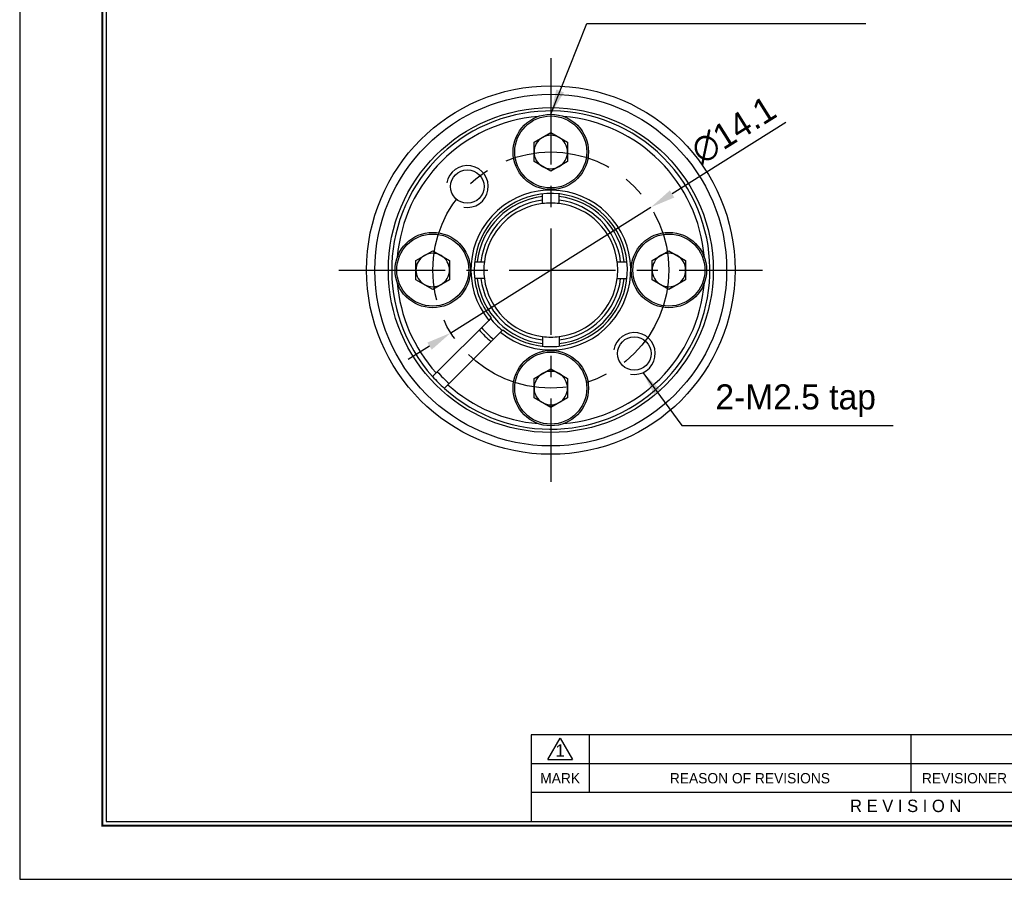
# Model space of a CAD drawing. Header units: millimetres. Extents: x 0 to 146, y 0 to 103.
# Tile 1 of 9: x 0 to 59, y 0 to 51. Entities that reach past the tile are written whole.
import ezdxf
from ezdxf.enums import TextEntityAlignment as Align

# ---------------------------------------------------------------- set-up
doc = ezdxf.new("R2010")
doc.units = ezdxf.units.MM
doc.linetypes.add('CENTER', pattern=[50.8, 31.75, -6.35, 6.35, -6.35])
doc.layers.get('DEFPOINTS').update_dxf_attribs({"linetype": 'CONTINUOUS'})
for name, color, linetype in [('center', 1, 'CENTER'), ('L1', 7, 'CONTINUOUS'), ('OUTLINE', 7, 'CONTINUOUS'), ('thread', 5, 'CONTINUOUS')]:
    doc.layers.add(name, color=color, linetype=linetype)
doc.dimstyles.get("Standard").update_dxf_attribs({"dimtxt": 1.5, "dimasz": 1.5, "dimexe": 0.5, "dimexo": 0, "dimgap": 0.5, "dimtad": 1, "dimdec": 3, "dimzin": 11, "dimdsep": 46, "dimtxsty": 'Standard', "dimcen": 0, "dimclrd": 5, "dimclre": 5, "dimclrt": 3, "dimadec": 0, "dimazin": 0, "dimtfac": 0.6, "dimtdec": 3, "dimtmove": 0, "dimatfit": 3, "dimfxl": 0, "dimtolj": 1, "dimtzin": 11, "dimarcsym": 0})

# ---------------------------------------------------------------- blocks, each defined once
blk = doc.blocks.new('표제란')
at = {"layer": 'L1', "color": 0}
for p, q in [((0, 210), (0, 0)), ((0, 0), (297, 0))]:
    blk.add_line(p, q, dxfattribs=at)
at = {"layer": 'L1'}
for p, q in [((160, 17.5), (62, 17.5)), ((62, 17.5), (62, 7)), ((64, 14.51), (65.5, 17.1)), ((65.5, 17.1), (67, 14.51)), ((69, 17.5), (69, 10.5)), ((108, 17.5), (108, 10.5)), ((64, 14.51), (67, 14.51)), ((147, 14), (62, 14)), ((147, 10.5), (62, 10.5))]:
    blk.add_line(p, q, dxfattribs=at)
at = {"layer": 'L1', "const_width": 0.25}
blk.add_lwpolyline([(290.5, 6.5), (290.5, 203.5), (10, 203.5), (10, 6.5)], close=True, dxfattribs=at)
at = {"layer": 'L1'}
blk.add_lwpolyline([(290, 7), (290, 203), (10.5, 203), (10.5, 7)], close=True, dxfattribs=at)
for s, height, p in [('1', 1.5, (65.5, 15.61)), ('MARK', 1.25, (65.5, 12.25)), ('REASON OF REVISIONS', 1.25, (88.5, 12.25)), ('REVISIONER', 1.25, (114.5, 12.25)), ('R E V I S I O N', 1.5, (107.38, 8.9))]:
    blk.add_text(s, height=height, dxfattribs=at).set_placement(p, align=Align.MIDDLE_CENTER)
for tag, p in [('필렛', (179.25, 10.9)), ('모따기', (179.25, 8.3))]:
    blk.add_attdef(tag, text='', height=1.15, dxfattribs=at).set_placement(p, align=Align.MIDDLE_LEFT)
at = {"layer": 'OUTLINE', "ltscale": 0.5}
for tag, p, height in [('TITLE', (237.17, 24.41), 2.5), ('도번', (251.18, 15.64), 2.5), ('SCALE', (253.78, 9.55), 1.2), ('DATE', (277.02, 9.51), 1.2)]:
    blk.add_attdef(tag, p, '', height=height, dxfattribs=at)
blk = doc.blocks.new('*D10')
at = {"layer": 'DEFPOINTS', "color": 0}
for p in [(37.686, 40.12), (25.741, 32.628)]:
    blk.add_point(p, dxfattribs=at)
at = {"layer": 'OUTLINE', "color": 5, "lineweight": -2}
for p, q in [((45.748, 45.177), (38.956, 40.917)), ((25.741, 32.628), (37.686, 40.12)), ((24.47, 31.831), (23.199, 31.034))]:
    blk.add_line(p, q, dxfattribs=at)
at = {"layer": 'OUTLINE', "color": 5}
for points in [[(38.823, 41.129), (39.089, 40.705), (37.686, 40.12)], [(24.337, 32.042), (24.603, 31.619), (25.741, 32.628)]]:
    blk.add_solid(points, dxfattribs=at)
at = {"layer": 'OUTLINE', "color": 3, "insert": (42.633, 44.723), "char_height": 1.5, "attachment_point": 5, "rotation": 32.09788}
blk.add_mtext('\\A1;∅14.1', dxfattribs=at)

msp = doc.modelspace()

# ---------------------------------------------------------------- linework, layer by layer
at = {"layer": 'center', "ltscale": 0.2}
for p, q in [((31.7132, 49.0238), (31.7132, 23.7238)), ((19.0632, 36.3738), (44.3632, 36.3738))]:
    msp.add_line(p, q, dxfattribs=at)
msp.add_circle((31.7132, 36.3738), 7.05, dxfattribs=at)
at = {"layer": 'OUTLINE'}
for p, q in [((30.7132, 44.0012), (31.7132, 44.5785)), ((31.7132, 44.5785), (32.7132, 44.0012)), ((30.7132, 42.8465), (30.7132, 44.0012)), ((32.7132, 44.0012), (32.7132, 42.8465)), ((31.7132, 42.2691), (30.7132, 42.8465)), ((32.7132, 42.8465), (31.7132, 42.2691)), ((31.2132, 40.544), (31.2132, 40.7638)), ((32.2132, 40.544), (32.2132, 40.7638)), ((23.6632, 36.9512), (24.6632, 37.5285)), ((24.6632, 37.5285), (25.6632, 36.9512)), ((37.7632, 36.9512), (38.7632, 37.5285)), ((38.7632, 37.5285), (39.7632, 36.9512)), ((23.6632, 35.7965), (23.6632, 36.9512)), ((25.6632, 36.9512), (25.6632, 35.7965)), ((27.3233, 36.8738), (27.5431, 36.8738)), ((35.8834, 36.8738), (36.1032, 36.8738)), ((37.7632, 35.7965), (37.7632, 36.9512)), ((39.7632, 36.9512), (39.7632, 35.7965)), ((27.5431, 35.8738), (27.3233, 35.8738)), ((35.8834, 35.8738), (36.1032, 35.8738)), ((24.6632, 35.2191), (23.6632, 35.7965)), ((25.6632, 35.7965), (24.6632, 35.2191)), ((38.7632, 35.2191), (37.7632, 35.7965)), ((39.7632, 35.7965), (38.7632, 35.2191)), ((28.0038, 33.3715), (24.8639, 30.2316)), ((28.7109, 32.6644), (25.571, 29.5245)), ((31.2132, 32.2037), (31.2132, 31.9839)), ((32.2132, 32.2037), (32.2132, 31.9839)), ((30.7132, 29.9012), (31.7132, 30.4785)), ((31.7132, 30.4785), (32.7132, 29.9012)), ((30.7132, 28.7465), (30.7132, 29.9012)), ((32.7132, 29.9012), (32.7132, 28.7465)), ((31.7132, 28.1691), (30.7132, 28.7465)), ((32.7132, 28.7465), (31.7132, 28.1691))]:
    msp.add_line(p, q, dxfattribs=at)
for centre, radius in [((31.7132, 36.3738), 11), ((31.7132, 36.3738), 10.5), ((31.7132, 36.3738), 9.7), ((31.7132, 43.4238), 2.25), ((31.7132, 43.4238), 2.15), ((26.7281, 41.3589), 1), ((24.6632, 36.3738), 2.25), ((24.6632, 36.3738), 2.15), ((38.7632, 36.3738), 2.25), ((38.7632, 36.3738), 2.15), ((36.6983, 31.3887), 1), ((31.7132, 29.3238), 2.25), ((31.7132, 29.3238), 2.15)]:
    msp.add_circle(centre, radius, dxfattribs=at)
for centre, radius, start, end in [((31.7132, 36.3738), 9.5, 228.016961, 221.983039), ((31.7132, 36.3738), 9.2, 94.720449, 175.279551), ((31.7132, 36.3738), 9.2, 4.720449, 85.279551), ((31.7132, 43.4238), 1, 120, 180), ((31.7132, 43.4238), 1, 60, 120), ((31.7132, 43.4238), 1, 0, 60), ((31.7132, 43.4238), 1, 180, 240), ((31.7132, 43.4238), 1, 300, 0), ((31.7132, 43.4238), 1, 240, 300), ((31.7132, 36.3738), 4.7722, 231.014138, 218.985862), ((31.7132, 36.3738), 4.5722, 231.272414, 180), ((31.7132, 36.3738), 4.4183, 96.497788, 173.502212), ((31.7132, 36.3738), 4.4183, 6.497788, 83.502212), ((31.7132, 36.3738), 4.2, 96.837141, 173.162859), ((31.7132, 36.3738), 4, 97.180756, 172.819244), ((31.7132, 36.3738), 4, 82.819244, 97.180756), ((31.7132, 36.3738), 4.2, 6.837141, 83.162859), ((31.7132, 36.3738), 4, 7.180756, 82.819244), ((24.6632, 36.3738), 1, 120, 180), ((24.6632, 36.3738), 1, 60, 120), ((24.6632, 36.3738), 1, 0, 60), ((38.7632, 36.3738), 1, 120, 180), ((38.7632, 36.3738), 1, 60, 120), ((38.7632, 36.3738), 1, 0, 60), ((31.7132, 36.3738), 4, 172.819244, 187.180756), ((31.7132, 36.3738), 4, 352.819244, 7.180756), ((24.6632, 36.3738), 1, 180, 240), ((24.6632, 36.3738), 1, 300, 0), ((31.7132, 36.3738), 4.5722, 180, 218.725936), ((31.7132, 36.3738), 4.4183, 186.497788, 263.502212), ((31.7132, 36.3738), 4.2, 186.837141, 263.162859), ((31.7132, 36.3738), 4, 187.180756, 262.819244), ((31.7132, 36.3738), 4.4183, 276.497788, 353.502212), ((31.7132, 36.3738), 4.2, 276.837141, 353.162859), ((31.7132, 36.3738), 4, 277.180756, 352.819244), ((38.7632, 36.3738), 1, 180, 240), ((38.7632, 36.3738), 1, 300, 0), ((31.7132, 36.3738), 9.2, 184.720449, 221.884564), ((24.6632, 36.3738), 1, 240, 300), ((31.7132, 36.3738), 9.2, 274.720449, 355.279551), ((38.7632, 36.3738), 1, 240, 300), ((31.7132, 36.3738), 5.37, 219.657482, 230.342518), ((31.7132, 36.3738), 4.6174, 218.76624, 231.223813), ((31.7132, 36.3738), 5.57, 219.849842, 230.150158), ((31.7132, 36.3738), 4, 262.819244, 277.180756), ((31.7132, 36.3738), 9.5, 221.983039, 228.016961), ((31.7132, 36.3738), 9.1, 221.850294, 228.149706), ((31.7132, 29.3238), 1, 120, 180), ((31.7132, 29.3238), 1, 60, 120), ((31.7132, 29.3238), 1, 0, 60), ((31.7132, 36.3738), 9.2, 228.115436, 265.279551), ((31.7132, 29.3238), 1, 180, 240), ((31.7132, 29.3238), 1, 300, 0), ((31.7132, 29.3238), 1, 240, 300)]:
    msp.add_arc(centre, radius, start, end, dxfattribs=at)
for points, knots in [([(31.2132, 40.7638), (31.2132, 40.7742), (31.2132, 40.8073), (31.2132, 40.8599), (31.2132, 40.9029), (31.2132, 40.9165), (31.2132, 40.9183)], [0, 0, 0, 0, 0.1755084, 0.5597238, 0.9430585, 1, 1, 1, 1]), ([(32.2132, 40.7638), (32.2132, 40.7741), (32.2132, 40.8071), (32.2132, 40.8594), (32.2132, 40.8914), (32.2132, 40.9063)], [0, 0, 0, 0, 0.19574703, 0.62426783, 1, 1, 1, 1]), ([(31.2132, 40.3425), (31.2132, 40.3425), (31.2132, 40.3644), (31.2132, 40.4393), (31.2132, 40.4917), (31.2132, 40.544)], [0, 0, 0, 0, 0.5, 0.5, 1, 1, 1, 1]), ([(32.2132, 40.3425), (32.2132, 40.3425), (32.2132, 40.3644), (32.2132, 40.4393), (32.2132, 40.4917), (32.2132, 40.544)], [0, 0, 0, 0, 0.5, 0.5, 1, 1, 1, 1]), ([(27.1776, 36.8738), (27.1822, 36.8738), (27.2006, 36.8738), (27.2491, 36.8738), (27.2958, 36.8738), (27.3208, 36.8738), (27.3233, 36.8738)], [0, 0, 0, 0, 0.13604995, 0.54425141, 0.95487792, 1, 1, 1, 1]), ([(27.5431, 36.8738), (27.5957, 36.8738), (27.6477, 36.8738), (27.7228, 36.8738), (27.7446, 36.8738), (27.7446, 36.8738)], [0, 0, 0, 0, 0.5, 0.5, 1, 1, 1, 1]), ([(35.6819, 36.8738), (35.6819, 36.8738), (35.7035, 36.8738), (35.7787, 36.8738), (35.831, 36.8738), (35.8834, 36.8738)], [0, 0, 0, 0, 0.5, 0.5, 1, 1, 1, 1]), ([(36.1032, 36.8738), (36.1072, 36.8738), (36.1338, 36.8738), (36.1824, 36.8738), (36.2276, 36.8738), (36.2457, 36.8738), (36.2491, 36.8738)], [0, 0, 0, 0, 0.0731812, 0.4891399, 0.904611, 1, 1, 1, 1]), ([(27.3233, 35.8738), (27.3074, 35.8738), (27.2688, 35.8738), (27.2163, 35.8738), (27.1894, 35.8738), (27.1783, 35.8738)], [0, 0, 0, 0, 0.2926318, 0.7085832, 1, 1, 1, 1]), ([(27.7446, 35.8738), (27.7446, 35.8738), (27.7226, 35.8738), (27.648, 35.8738), (27.5958, 35.8738), (27.5431, 35.8738)], [0, 0, 0, 0, 0.5, 0.5, 1, 1, 1, 1]), ([(35.6819, 35.8738), (35.6819, 35.8738), (35.7037, 35.8738), (35.7784, 35.8738), (35.8311, 35.8738), (35.8834, 35.8738)], [0, 0, 0, 0, 0.5, 0.5, 1, 1, 1, 1]), ([(36.1032, 35.8738), (36.1087, 35.8738), (36.137, 35.8738), (36.1866, 35.8738), (36.2299, 35.8738), (36.2464, 35.8738), (36.2484, 35.8738)], [0, 0, 0, 0, 0.1025976, 0.5217844, 0.9403618, 1, 1, 1, 1]), ([(28.1454, 33.5131), (28.1492, 33.5169), (28.1354, 33.5031), (28.0824, 33.4501), (28.0435, 33.4112), (28.0038, 33.3715)], [0, 0, 0, 0, 0.5, 0.5, 1, 1, 1, 1]), ([(28.8525, 32.806), (28.8563, 32.8098), (28.8425, 32.796), (28.7895, 32.743), (28.7506, 32.7041), (28.7109, 32.6644)], [0, 0, 0, 0, 0.5, 0.5, 1, 1, 1, 1]), ([(31.2132, 32.4052), (31.2132, 32.4052), (31.2132, 32.3834), (31.2132, 32.3087), (31.2132, 32.256), (31.2132, 32.2037)], [0, 0, 0, 0, 0.5, 0.5, 1, 1, 1, 1]), ([(32.2132, 32.4052), (32.2132, 32.4052), (32.2132, 32.3834), (32.2132, 32.3087), (32.2132, 32.256), (32.2132, 32.2037)], [0, 0, 0, 0, 0.5, 0.5, 1, 1, 1, 1]), ([(31.2132, 31.9839), (31.2132, 31.9783), (31.2132, 31.9501), (31.2132, 31.9002), (31.2132, 31.8538), (31.2132, 31.8349), (31.2132, 31.8301)], [0, 0, 0, 0, 0.09488597, 0.48256494, 0.86968028, 1, 1, 1, 1]), ([(32.2132, 31.9839), (32.2132, 31.9783), (32.2132, 31.9501), (32.2132, 31.9005), (32.2132, 31.8582), (32.2132, 31.8425), (32.2132, 31.8413)], [0, 0, 0, 0, 0.1052669, 0.5353597, 0.9648271, 1, 1, 1, 1]), ([(24.8639, 30.2316), (24.8086, 30.1763), (24.7535, 30.1212), (24.6741, 30.0418), (24.6515, 30.0192), (24.6515, 30.0192)], [0, 0, 0, 0, 0.5, 0.5, 1, 1, 1, 1]), ([(25.571, 29.5245), (25.5157, 29.4692), (25.4606, 29.4141), (25.3812, 29.3347), (25.3586, 29.3121), (25.3586, 29.3121)], [0, 0, 0, 0, 0.5, 0.5, 1, 1, 1, 1])]:
    msp.add_open_spline(points, degree=3, knots=knots, dxfattribs=at)
at = {"layer": 'thread'}
for centre in [(26.7281, 41.3589), (36.6983, 31.3887)]:
    msp.add_arc(centre, 1.25, 260, 170, dxfattribs=at)

# ---------------------------------------------------------------- block references
at = {"layer": 'OUTLINE', "xscale": 0.49268736, "yscale": 0.49268736, "zscale": 0.49268736}
msp.add_blockref('표제란', (0, 0), dxfattribs=at)

# ---------------------------------------------------------------- texts
at = {"layer": 'OUTLINE', "color": 3, "insert": (41.5384, 27.5982), "char_height": 1.5, "attachment_point": 7}
msp.add_mtext('\\A1;2-M2.5 tap', dxfattribs=at)

# ---------------------------------------------------------------- dimensions: what is measured, and where the dimension line sits
at = {"layer": 'OUTLINE'}
dim = msp.add_diameter_dim_2p(p1=(25.7409, 32.6277), p2=(37.6856, 40.12), dimstyle='Standard', dxfattribs=at)
dim.commit()
dim.dimension.update_dxf_attribs({"geometry": '*D10', "text_midpoint": (43.3079, 43.6465), "dimtype": 163})

# ---------------------------------------------------------------- leaders
at = {"layer": 'OUTLINE', "annotation_type": 0, "has_hookline": 1, "hookline_direction": 0}
for points, text_width in [([(31.7132, 45.6738), (33.8683, 51.0843), (35.3683, 51.0843)], 14.6465), ([(37.2134, 30.2498), (39.5384, 27.0982), (41.0384, 27.0982)], 10.6138)]:
    msp.add_leader(points, dimstyle='Standard', dxfattribs=dict(at, text_width=text_width))

doc.saveas('drawing.dxf')
